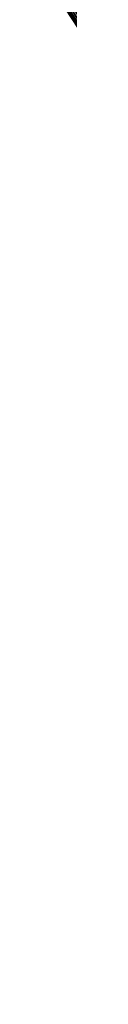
# Model space of a CAD drawing. Header units: millimetres. Extents: x -250 to 250, y -10 to 850.
# Tile 2 of 256: x -243.6673 to -243.6565, y 720.4189 to 721.4769. Entities that reach past the tile are written whole.
import ezdxf

# ---------------------------------------------------------------- set-up
doc = ezdxf.new("R2010")
doc.units = ezdxf.units.MM
doc.header["$LTSCALE"] = 81.481551
doc.layers.add('42', color=7, linetype='CONTINUOUS')

msp = doc.modelspace()

# ---------------------------------------------------------------- linework, layer by layer
at = {"layer": '42', "linetype": 'CONTINUOUS'}
for points in [[(-243.6673, 721.5, 49.5869), (-243.6657, 721.5, 49.4405), (-242.9589, 720.4189, 52.1884), (-243.6673, 721.5, 49.5869)], [(-243.6633, 721.5, 351.1857), (-243.6663, 721.5, 351.0603), (-235.8761, 720.4189, 373.647), (-243.6633, 721.5, 351.1857)], [(-243.6657, 721.5, 49.4405), (-243.6638, 721.5, 49.2942), (-242.9589, 720.4189, 52.1884), (-243.6657, 721.5, 49.4405)], [(-243.6638, 721.5, 49.2942), (-243.6614, 721.5, 49.1477), (-242.9589, 720.4189, 52.1884), (-243.6638, 721.5, 49.2942)], [(-243.6598, 721.5, 351.3127), (-243.6633, 721.5, 351.1857), (-235.8761, 720.4189, 373.647), (-243.6598, 721.5, 351.3127)], [(-243.6614, 721.5, 49.1477), (-243.6586, 721.5, 49.0012), (-242.9589, 720.4189, 52.1884), (-243.6614, 721.5, 49.1477)], [(-243.6558, 721.5, 351.4415), (-243.6598, 721.5, 351.3127), (-235.8761, 720.4189, 373.647), (-243.6558, 721.5, 351.4415)], [(-243.6586, 721.5, 49.0012), (-243.6552, 721.5, 48.8548), (-242.9589, 720.4189, 52.1884), (-243.6586, 721.5, 49.0012)]]:
    msp.add_3dface(points, dxfattribs=at)

doc.saveas('drawing.dxf')
